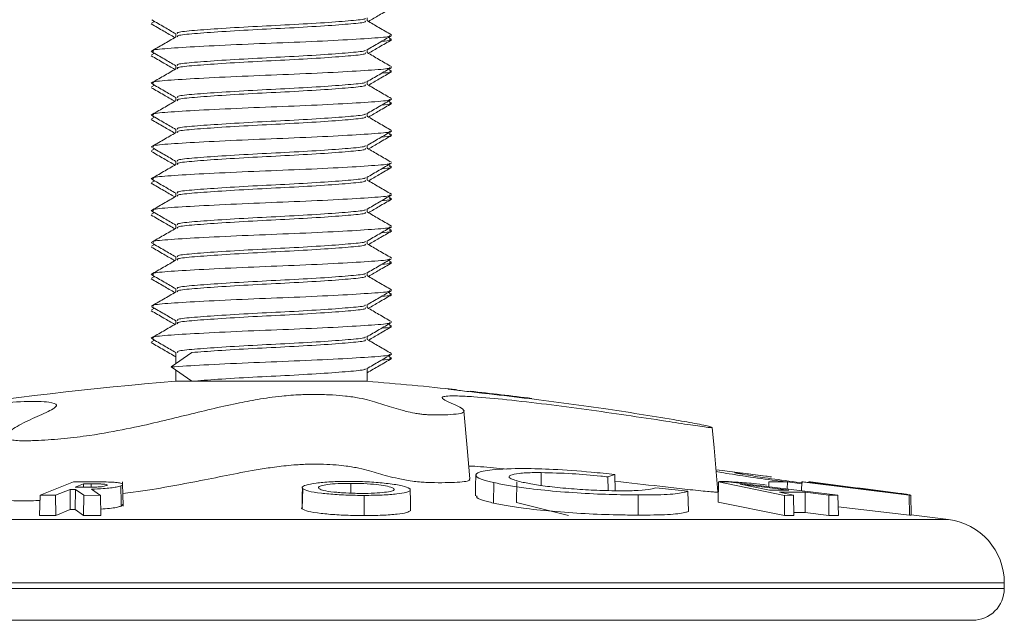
# Model space of a CAD drawing. Header units: millimetres. Extents: x 0 to 420, y 0 to 297.
# Tile 51 of 131: x 174.02 to 177.11, y 170.28 to 172.16. Entities that reach past the tile are written whole.
import ezdxf

# ---------------------------------------------------------------- set-up
doc = ezdxf.new("R2010")
doc.units = ezdxf.units.MM

msp = doc.modelspace()

# ---------------------------------------------------------------- linework, layer by layer
at = {"color": 7, "linetype": 'Continuous', "lineweight": 18}
for p, q in [((174.4387, 172.1552), (174.4297, 172.15)), ((175.106, 172.1568), (175.106, 172.166)), ((174.506, 172.1168), (174.506, 172.1068)), ((175.1823, 172.1), (175.1734, 172.1051)), ((175.106, 172.0568), (175.106, 172.066)), ((174.4387, 172.0552), (174.4297, 172.05)), ((174.506, 172.0168), (174.506, 172.0068)), ((175.1823, 172), (175.1734, 172.0051)), ((175.106, 171.9568), (175.106, 171.966)), ((174.4387, 171.9552), (174.4297, 171.95)), ((174.506, 171.9168), (174.506, 171.9068)), ((175.1823, 171.9), (175.1734, 171.9051)), ((174.4387, 171.8552), (174.4297, 171.85)), ((175.106, 171.8568), (175.106, 171.866)), ((174.506, 171.8168), (174.506, 171.8068)), ((175.1823, 171.8), (175.1734, 171.8051)), ((174.4387, 171.7552), (174.4297, 171.75)), ((175.106, 171.7568), (175.106, 171.766)), ((174.506, 171.7168), (174.506, 171.7068)), ((175.1823, 171.7), (175.1734, 171.7051)), ((174.4387, 171.6552), (174.4297, 171.65)), ((175.106, 171.6568), (175.106, 171.666)), ((174.506, 171.6168), (174.506, 171.6068)), ((175.1823, 171.6), (175.1734, 171.6051)), ((175.106, 171.5568), (175.106, 171.566)), ((174.4387, 171.5552), (174.4297, 171.55)), ((174.506, 171.5168), (174.506, 171.5068)), ((175.1823, 171.5), (175.1734, 171.5051)), ((174.4387, 171.4552), (174.4297, 171.45)), ((175.106, 171.4568), (175.106, 171.466)), ((174.506, 171.4168), (174.506, 171.4068)), ((175.1823, 171.4), (175.1734, 171.4051)), ((174.4387, 171.3552), (174.4297, 171.35)), ((175.106, 171.3568), (175.106, 171.366)), ((174.506, 171.3168), (174.506, 171.3068)), ((175.1823, 171.3), (175.1734, 171.3051)), ((174.4387, 171.2552), (174.4297, 171.25)), ((175.106, 171.2568), (175.106, 171.266)), ((174.506, 171.2168), (174.506, 171.2068)), ((175.1823, 171.2), (175.1734, 171.2051)), ((175.106, 171.1568), (175.106, 171.166)), ((174.4387, 171.1552), (174.4297, 171.15)), ((174.4912, 171.0712), (174.5561, 171.1162)), ((174.506, 171.1168), (174.506, 171.0815)), ((175.1823, 171.1), (175.1734, 171.1051)), ((174.5561, 171.0262), (174.4912, 171.0712)), ((174.506, 171.0609), (174.506, 171.0262)), ((175.106, 171.0262), (175.106, 171.066)), ((174.506, 171.0262), (174.5561, 171.0262)), ((174.5561, 171.0262), (175.106, 171.0262)), ((175.6525, 170.7397), (175.6529, 170.6993)), ((175.8621, 170.7263), (175.884, 170.7334)), ((175.884, 170.7334), (175.885, 170.6829)), ((176.2203, 170.746), (176.2012, 170.7485)), ((176.3492, 170.7296), (176.2203, 170.7461)), ((174.1847, 170.7102), (174.0799, 170.6684)), ((174.2427, 170.7104), (174.1847, 170.7102)), ((174.1896, 170.6934), (174.2164, 170.7042)), ((174.2164, 170.7042), (174.2404, 170.7042)), ((174.2164, 170.7042), (174.2165, 170.6934)), ((174.339, 170.7026), (174.3388, 170.7109)), ((175.0547, 170.7059), (175.0548, 170.6752)), ((175.4287, 170.7171), (175.4263, 170.7196)), ((175.5036, 170.7083), (175.5027, 170.6441)), ((175.5763, 170.7102), (175.5748, 170.6461)), ((175.8621, 170.7263), (175.8626, 170.6834)), ((176.2091, 170.711), (176.2078, 170.647)), ((176.2091, 170.711), (176.4157, 170.6682)), ((176.2392, 170.711), (176.2091, 170.711)), ((176.5835, 170.6683), (176.2392, 170.711)), ((176.3687, 170.6843), (176.277, 170.703)), ((176.277, 170.703), (176.4293, 170.6843)), ((176.3675, 170.7103), (176.3671, 170.6951)), ((176.3675, 170.7103), (176.4251, 170.7104)), ((176.4251, 170.7104), (176.4248, 170.688)), ((176.4251, 170.7104), (176.4703, 170.7042)), ((176.4728, 170.7075), (176.4524, 170.71)), ((176.4704, 170.7102), (176.4699, 170.6824)), ((176.4752, 170.7107), (176.4704, 170.7102)), ((176.4704, 170.7102), (176.8078, 170.669)), ((176.7393, 170.6782), (176.4752, 170.7107)), ((176.4927, 170.7109), (176.4926, 170.7086)), ((176.4927, 170.7109), (176.7393, 170.6782)), ((176.4974, 170.7105), (176.4927, 170.7109)), ((176.8129, 170.6691), (176.4974, 170.7105)), ((174.0799, 170.6684), (174.0785, 170.6051)), ((174.0799, 170.6684), (174.1283, 170.6686)), ((174.1283, 170.6686), (174.1741, 170.6871)), ((174.1283, 170.6686), (174.129, 170.6053)), ((174.1741, 170.6871), (174.1908, 170.6871)), ((174.1741, 170.6871), (174.1748, 170.6234)), ((174.2159, 170.6934), (174.1896, 170.6934)), ((174.1908, 170.6871), (174.1898, 170.6234)), ((174.1908, 170.6871), (174.2171, 170.6685)), ((174.2171, 170.6685), (174.2161, 170.6052)), ((174.2171, 170.6685), (174.2696, 170.6682)), ((174.2696, 170.6682), (174.2416, 170.6876)), ((174.2696, 170.6682), (174.271, 170.6049)), ((174.904, 170.6892), (174.9029, 170.6256)), ((174.9032, 170.6947), (174.9032, 170.694)), ((175.9567, 170.6695), (175.9573, 170.6062)), ((176.1132, 170.6811), (176.0122, 170.6918)), ((176.1132, 170.6811), (176.1145, 170.6176)), ((176.2085, 170.6825), (176.2069, 170.6827)), ((176.4293, 170.6843), (176.3687, 170.6843)), ((176.4002, 170.6779), (176.481, 170.6779)), ((176.4444, 170.6687), (176.4002, 170.6779)), ((176.4157, 170.6682), (176.4444, 170.6687)), ((176.4157, 170.6682), (176.4158, 170.605)), ((176.4444, 170.6687), (176.4458, 170.6054)), ((176.481, 170.6779), (176.5548, 170.6687)), ((176.481, 170.6779), (176.4815, 170.6144)), ((176.5548, 170.6687), (176.5835, 170.6683)), ((176.5548, 170.6687), (176.5553, 170.6054)), ((176.5835, 170.6683), (176.5853, 170.605)), ((176.6627, 170.6894), (176.6437, 170.6918)), ((176.7568, 170.6773), (176.6627, 170.6894)), ((176.8078, 170.669), (176.8129, 170.6691)), ((176.8078, 170.669), (176.8088, 170.6058)), ((176.8088, 170.6696), (176.8088, 170.6704)), ((176.8129, 170.6691), (176.814, 170.6058)), ((174.3342, 170.6345), (174.3397, 170.6392)), ((175.5748, 170.6461), (175.7381, 170.6051)), ((176.2078, 170.647), (176.4158, 170.605)), ((174.0785, 170.6051), (174.129, 170.6053)), ((174.129, 170.6053), (174.1748, 170.6234)), ((174.1748, 170.6234), (174.1898, 170.6234)), ((174.1898, 170.6234), (174.2161, 170.6052)), ((174.2161, 170.6052), (174.271, 170.6049)), ((176.4158, 170.605), (176.4458, 170.6054)), ((176.4456, 170.6144), (176.4815, 170.6144)), ((176.4815, 170.6144), (176.5553, 170.6054)), ((176.5553, 170.6054), (176.5853, 170.605)), ((176.5845, 170.6324), (176.8088, 170.6058)), ((176.8088, 170.6058), (176.814, 170.6058)), ((176.9308, 170.5922), (176.814, 170.6068)), ((177.106, 170.3762), (177.106, 170.3938)), ((172.606, 170.2762), (177.006, 170.2762))]:
    msp.add_line(p, q, dxfattribs=at)
at = {"color": 8, "linetype": 'Continuous', "lineweight": 18}
for p, q in [((174.2404, 170.7042), (174.2404, 170.6937)), ((172.6812, 170.5922), (176.9308, 170.5922)), ((172.506, 170.3938), (177.106, 170.3938)), ((172.506, 170.3762), (177.106, 170.3762))]:
    msp.add_line(p, q, dxfattribs=at)
at = {"color": 7, "linetype": 'Continuous', "lineweight": 18, "flags": 128}
for points in [[(175.4289, 170.7199), (175.4203, 170.8177), (175.4101, 170.9339)], [(176.2073, 170.6789), (176.1951, 170.8177), (176.1896, 170.8811)], [(175.4471, 170.7316), (175.4465, 170.6984), (175.446, 170.6669)], [(174.3332, 170.6984), (174.3341, 170.6457), (174.3342, 170.6345)], [(174.3402, 170.634), (174.3395, 170.6725), (174.339, 170.7025)], [(174.9031, 170.6918), (174.9027, 170.6688), (174.902, 170.6302)], [(175.0973, 170.6681), (175.0974, 170.625), (175.0975, 170.6049)], [(175.2425, 170.6201), (175.242, 170.6469), (175.2413, 170.6895)]]:
    msp.add_lwpolyline(points, dxfattribs=at)
at = {"color": 7, "linetype": 'Continuous', "lineweight": 18}
for centre, radius, start, end in [((175.493, 159.0669), 12, 94.71772, 102.28251), ((174.119, 159.0669), 12, 83.92483, 85.28228), ((174.119, 159.0669), 12, 82.79668, 83.73016), ((176.906, 170.3938), 0.2, 0, 82.875), ((177.006, 170.3762), 0.1, 270, 0)]:
    msp.add_arc(centre, radius, start, end, dxfattribs=at)
for points, knots in [([(175.1102, 172.1551), (175.1214, 172.1617), (175.1457, 172.1757), (175.17, 172.1898), (175.183, 172.1973)], [0, 0, 0, 0, 0.462111, 1, 1, 1, 1]), ([(174.4306, 172.1599), (174.4435, 172.1524), (174.4687, 172.1378), (174.4938, 172.1232), (174.506, 172.1161)], [0, 0, 0, 0, 0.516059, 1, 1, 1, 1]), ([(174.512, 172.1064), (174.5106, 172.1077), (174.5066, 172.1111), (174.5511, 172.1162), (174.6339, 172.1222), (174.7451, 172.129), (174.8651, 172.1347), (174.9768, 172.1412), (175.0599, 172.1477), (175.1044, 172.1524), (175.1011, 172.1557), (175.1, 172.1568)], [0, 0, 0, 0, 0.069653, 0.1928, 0.315947, 0.442329, 0.563707, 0.688991, 0.814279, 0.935658, 1, 1, 1, 1]), ([(174.512, 172.1168), (174.5108, 172.1179), (174.5072, 172.1212), (174.5512, 172.1262), (174.6339, 172.1322), (174.7451, 172.139), (174.865, 172.1447), (174.977, 172.1512), (175.0592, 172.1577), (175.1023, 172.162), (175.1004, 172.1648), (175.0999, 172.1655)], [0, 0, 0, 0, 0.06418, 0.191575, 0.318971, 0.449713, 0.575278, 0.704884, 0.834493, 0.96006, 1, 1, 1, 1]), ([(175.1825, 172.1133), (175.1695, 172.1208), (175.144, 172.1356), (175.1185, 172.1504), (175.106, 172.1576)], [0, 0, 0, 0, 0.510738, 1, 1, 1, 1]), ([(174.4289, 172.1473), (174.442, 172.1398), (174.4666, 172.1255), (174.4912, 172.1112), (174.5028, 172.1045)], [0, 0, 0, 0, 0.530159, 1, 1, 1, 1]), ([(174.5061, 172.1064), (174.4931, 172.0989), (174.4671, 172.0838), (174.4412, 172.0688), (174.4283, 172.0613)], [0, 0, 0, 0, 0.4999328, 1, 1, 1, 1]), ([(174.4356, 172.0613), (174.4337, 172.0626), (174.4286, 172.066), (174.4848, 172.0712), (174.5892, 172.0772), (174.7293, 172.084), (174.8804, 172.0897), (175.0213, 172.0962), (175.1252, 172.1027), (175.1799, 172.1071), (175.1771, 172.11), (175.1763, 172.1108)], [0, 0, 0, 0, 0.073354, 0.198651, 0.32395, 0.452532, 0.576033, 0.703501, 0.83097, 0.954473, 1, 1, 1, 1]), ([(175.105, 172.0655), (175.118, 172.073), (175.1441, 172.0881), (175.1702, 172.1033), (175.1832, 172.1108)], [0, 0, 0, 0, 0.4998197, 1, 1, 1, 1]), ([(175.1102, 172.0551), (175.1214, 172.0617), (175.1457, 172.0757), (175.17, 172.0898), (175.183, 172.0973)], [0, 0, 0, 0, 0.462111, 1, 1, 1, 1]), ([(175.1515, 172.0924), (175.164, 172.0937), (175.1889, 172.0962), (175.1797, 172.0987), (175.175, 172.1)], [0, 0, 0, 0, 0.501558, 1, 1, 1, 1]), ([(174.4306, 172.0599), (174.4435, 172.0524), (174.4687, 172.0378), (174.4938, 172.0232), (174.506, 172.0161)], [0, 0, 0, 0, 0.516062, 1, 1, 1, 1]), ([(174.512, 172.0064), (174.5106, 172.0077), (174.5066, 172.0111), (174.5511, 172.0162), (174.6339, 172.0222), (174.7451, 172.029), (174.8651, 172.0347), (174.9768, 172.0412), (175.0599, 172.0477), (175.1044, 172.0524), (175.1011, 172.0557), (175.1, 172.0568)], [0, 0, 0, 0, 0.069653, 0.1928, 0.315947, 0.442329, 0.563707, 0.688991, 0.814279, 0.935658, 1, 1, 1, 1]), ([(174.512, 172.0168), (174.5108, 172.0179), (174.5072, 172.0212), (174.5512, 172.0262), (174.6339, 172.0322), (174.7451, 172.039), (174.865, 172.0447), (174.977, 172.0512), (175.0592, 172.0577), (175.1023, 172.062), (175.1004, 172.0648), (175.0999, 172.0655)], [0, 0, 0, 0, 0.06418, 0.191575, 0.318971, 0.449713, 0.575278, 0.704884, 0.834493, 0.96006, 1, 1, 1, 1]), ([(175.1825, 172.0133), (175.1695, 172.0208), (175.144, 172.0356), (175.1185, 172.0504), (175.106, 172.0576)], [0, 0, 0, 0, 0.510742, 1, 1, 1, 1]), ([(174.4289, 172.0473), (174.442, 172.0398), (174.4666, 172.0255), (174.4912, 172.0112), (174.5028, 172.0045)], [0, 0, 0, 0, 0.530159, 1, 1, 1, 1]), ([(174.5061, 172.0064), (174.4931, 171.9989), (174.4671, 171.9838), (174.4412, 171.9688), (174.4283, 171.9613)], [0, 0, 0, 0, 0.4999328, 1, 1, 1, 1]), ([(174.4356, 171.9613), (174.4337, 171.9626), (174.4286, 171.966), (174.4848, 171.9712), (174.5892, 171.9772), (174.7293, 171.984), (174.8804, 171.9897), (175.0213, 171.9962), (175.1252, 172.0027), (175.1799, 172.0071), (175.1771, 172.01), (175.1763, 172.0108)], [0, 0, 0, 0, 0.073354, 0.198651, 0.32395, 0.452532, 0.576033, 0.703501, 0.83097, 0.954473, 1, 1, 1, 1]), ([(175.105, 171.9655), (175.118, 171.973), (175.1441, 171.9881), (175.1702, 172.0033), (175.1832, 172.0108)], [0, 0, 0, 0, 0.4998197, 1, 1, 1, 1]), ([(175.1102, 171.9551), (175.1214, 171.9616), (175.1457, 171.9757), (175.17, 171.9898), (175.183, 171.9973)], [0, 0, 0, 0, 0.462111, 1, 1, 1, 1]), ([(175.1515, 171.9924), (175.164, 171.9937), (175.1889, 171.9962), (175.1797, 171.9987), (175.175, 172)], [0, 0, 0, 0, 0.501558, 1, 1, 1, 1]), ([(174.512, 171.9168), (174.5108, 171.9179), (174.5072, 171.9212), (174.5512, 171.9262), (174.6339, 171.9322), (174.7451, 171.939), (174.865, 171.9447), (174.977, 171.9512), (175.0592, 171.9577), (175.1023, 171.962), (175.1004, 171.9648), (175.0999, 171.9655)], [0, 0, 0, 0, 0.06418, 0.191575, 0.318971, 0.449713, 0.575278, 0.704884, 0.834493, 0.96006, 1, 1, 1, 1]), ([(174.4289, 171.9473), (174.442, 171.9398), (174.4666, 171.9255), (174.4912, 171.9112), (174.5028, 171.9045)], [0, 0, 0, 0, 0.530159, 1, 1, 1, 1]), ([(174.4306, 171.9599), (174.4435, 171.9524), (174.4687, 171.9378), (174.4938, 171.9232), (174.506, 171.9161)], [0, 0, 0, 0, 0.5160573, 1, 1, 1, 1]), ([(174.512, 171.9064), (174.5106, 171.9077), (174.5066, 171.9111), (174.5511, 171.9162), (174.6339, 171.9222), (174.7451, 171.929), (174.8651, 171.9347), (174.9768, 171.9412), (175.0599, 171.9477), (175.1044, 171.9524), (175.1011, 171.9557), (175.1, 171.9568)], [0, 0, 0, 0, 0.069653, 0.1928, 0.315947, 0.442329, 0.563707, 0.688991, 0.814279, 0.935658, 1, 1, 1, 1]), ([(175.1825, 171.9133), (175.1695, 171.9208), (175.144, 171.9356), (175.1185, 171.9504), (175.106, 171.9576)], [0, 0, 0, 0, 0.51074, 1, 1, 1, 1]), ([(174.5061, 171.9064), (174.4931, 171.8989), (174.4671, 171.8838), (174.4412, 171.8688), (174.4283, 171.8613)], [0, 0, 0, 0, 0.499935, 1, 1, 1, 1]), ([(174.4356, 171.8613), (174.4337, 171.8626), (174.4286, 171.866), (174.4848, 171.8712), (174.5892, 171.8772), (174.7293, 171.884), (174.8804, 171.8897), (175.0213, 171.8962), (175.1252, 171.9027), (175.1799, 171.9071), (175.1771, 171.91), (175.1763, 171.9108)], [0, 0, 0, 0, 0.073354, 0.198651, 0.32395, 0.452532, 0.576033, 0.703501, 0.83097, 0.954473, 1, 1, 1, 1]), ([(175.105, 171.8655), (175.118, 171.873), (175.1441, 171.8881), (175.1702, 171.9033), (175.1832, 171.9108)], [0, 0, 0, 0, 0.4998197, 1, 1, 1, 1]), ([(175.1102, 171.8551), (175.1214, 171.8617), (175.1457, 171.8757), (175.17, 171.8898), (175.183, 171.8973)], [0, 0, 0, 0, 0.462107, 1, 1, 1, 1]), ([(175.1515, 171.8924), (175.164, 171.8937), (175.1889, 171.8962), (175.1797, 171.8987), (175.175, 171.9)], [0, 0, 0, 0, 0.501558, 1, 1, 1, 1]), ([(174.4289, 171.8473), (174.442, 171.8398), (174.4666, 171.8255), (174.4912, 171.8112), (174.5028, 171.8045)], [0, 0, 0, 0, 0.530159, 1, 1, 1, 1]), ([(174.4306, 171.8599), (174.4435, 171.8524), (174.4687, 171.8378), (174.4938, 171.8232), (174.506, 171.8161)], [0, 0, 0, 0, 0.5160573, 1, 1, 1, 1]), ([(174.512, 171.8064), (174.5106, 171.8077), (174.5066, 171.8111), (174.5511, 171.8162), (174.6339, 171.8222), (174.7451, 171.829), (174.8651, 171.8347), (174.9768, 171.8412), (175.0599, 171.8477), (175.1044, 171.8524), (175.1011, 171.8557), (175.1, 171.8568)], [0, 0, 0, 0, 0.069653, 0.1928, 0.315947, 0.442329, 0.563707, 0.688991, 0.814279, 0.935658, 1, 1, 1, 1]), ([(174.512, 171.8168), (174.5108, 171.8179), (174.5072, 171.8212), (174.5512, 171.8262), (174.6339, 171.8322), (174.7451, 171.839), (174.865, 171.8447), (174.977, 171.8512), (175.0592, 171.8577), (175.1023, 171.862), (175.1004, 171.8648), (175.0999, 171.8655)], [0, 0, 0, 0, 0.06418, 0.191575, 0.318971, 0.449713, 0.575278, 0.704884, 0.834493, 0.96006, 1, 1, 1, 1]), ([(175.1825, 171.8133), (175.1695, 171.8208), (175.144, 171.8356), (175.1185, 171.8504), (175.106, 171.8576)], [0, 0, 0, 0, 0.51074, 1, 1, 1, 1]), ([(174.4356, 171.7613), (174.4337, 171.7626), (174.4286, 171.766), (174.4848, 171.7712), (174.5892, 171.7772), (174.7293, 171.784), (174.8804, 171.7897), (175.0213, 171.7962), (175.1252, 171.8027), (175.1799, 171.8071), (175.1771, 171.81), (175.1763, 171.8108)], [0, 0, 0, 0, 0.073354, 0.198651, 0.32395, 0.452532, 0.576033, 0.703501, 0.83097, 0.954473, 1, 1, 1, 1]), ([(175.105, 171.7655), (175.118, 171.773), (175.1441, 171.7881), (175.1702, 171.8033), (175.1832, 171.8108)], [0, 0, 0, 0, 0.499816, 1, 1, 1, 1]), ([(174.5061, 171.8064), (174.4931, 171.7989), (174.4671, 171.7838), (174.4412, 171.7688), (174.4283, 171.7613)], [0, 0, 0, 0, 0.499931, 1, 1, 1, 1]), ([(175.1102, 171.7551), (175.1214, 171.7617), (175.1457, 171.7757), (175.17, 171.7898), (175.183, 171.7973)], [0, 0, 0, 0, 0.462111, 1, 1, 1, 1]), ([(175.1515, 171.7924), (175.164, 171.7937), (175.1889, 171.7962), (175.1797, 171.7987), (175.175, 171.8)], [0, 0, 0, 0, 0.501558, 1, 1, 1, 1]), ([(174.4289, 171.7473), (174.442, 171.7398), (174.4666, 171.7255), (174.4912, 171.7112), (174.5028, 171.7045)], [0, 0, 0, 0, 0.530159, 1, 1, 1, 1]), ([(174.4306, 171.7599), (174.4435, 171.7524), (174.4687, 171.7378), (174.4938, 171.7232), (174.506, 171.7161)], [0, 0, 0, 0, 0.516062, 1, 1, 1, 1]), ([(174.512, 171.7064), (174.5106, 171.7077), (174.5066, 171.7111), (174.5511, 171.7162), (174.6339, 171.7222), (174.7451, 171.729), (174.8651, 171.7347), (174.9768, 171.7412), (175.0599, 171.7477), (175.1044, 171.7524), (175.1011, 171.7557), (175.1, 171.7568)], [0, 0, 0, 0, 0.069653, 0.1928, 0.315947, 0.442329, 0.563707, 0.688991, 0.814279, 0.935658, 1, 1, 1, 1]), ([(174.512, 171.7168), (174.5108, 171.7179), (174.5072, 171.7212), (174.5512, 171.7262), (174.6339, 171.7322), (174.7451, 171.739), (174.865, 171.7447), (174.977, 171.7512), (175.0592, 171.7577), (175.1023, 171.762), (175.1004, 171.7648), (175.0999, 171.7655)], [0, 0, 0, 0, 0.06418, 0.191575, 0.318971, 0.449713, 0.575278, 0.704884, 0.834493, 0.96006, 1, 1, 1, 1]), ([(175.1825, 171.7133), (175.1695, 171.7208), (175.144, 171.7356), (175.1185, 171.7504), (175.106, 171.7576)], [0, 0, 0, 0, 0.510738, 1, 1, 1, 1]), ([(174.5061, 171.7064), (174.4931, 171.6989), (174.4671, 171.6838), (174.4412, 171.6688), (174.4283, 171.6613)], [0, 0, 0, 0, 0.4999328, 1, 1, 1, 1]), ([(174.4356, 171.6613), (174.4337, 171.6626), (174.4286, 171.666), (174.4848, 171.6712), (174.5892, 171.6772), (174.7293, 171.684), (174.8804, 171.6897), (175.0213, 171.6962), (175.1252, 171.7027), (175.1799, 171.7071), (175.1771, 171.71), (175.1763, 171.7108)], [0, 0, 0, 0, 0.073354, 0.198651, 0.32395, 0.452532, 0.576033, 0.703501, 0.83097, 0.954473, 1, 1, 1, 1]), ([(175.105, 171.6655), (175.118, 171.673), (175.1441, 171.6881), (175.1702, 171.7033), (175.1832, 171.7108)], [0, 0, 0, 0, 0.4998197, 1, 1, 1, 1]), ([(175.1102, 171.6551), (175.1214, 171.6617), (175.1457, 171.6757), (175.17, 171.6898), (175.183, 171.6973)], [0, 0, 0, 0, 0.462111, 1, 1, 1, 1]), ([(175.1515, 171.6924), (175.164, 171.6937), (175.1889, 171.6962), (175.1797, 171.6987), (175.175, 171.7)], [0, 0, 0, 0, 0.501558, 1, 1, 1, 1]), ([(174.4306, 171.6599), (174.4435, 171.6524), (174.4687, 171.6378), (174.4938, 171.6232), (174.506, 171.6161)], [0, 0, 0, 0, 0.516062, 1, 1, 1, 1]), ([(174.512, 171.6064), (174.5106, 171.6077), (174.5066, 171.6111), (174.5511, 171.6162), (174.6339, 171.6222), (174.7451, 171.629), (174.8651, 171.6347), (174.9768, 171.6412), (175.0599, 171.6477), (175.1044, 171.6524), (175.1011, 171.6557), (175.1, 171.6568)], [0, 0, 0, 0, 0.069653, 0.1928, 0.315947, 0.442329, 0.563707, 0.688991, 0.814279, 0.935658, 1, 1, 1, 1]), ([(174.512, 171.6168), (174.5108, 171.6179), (174.5072, 171.6212), (174.5512, 171.6262), (174.6339, 171.6322), (174.7451, 171.639), (174.865, 171.6447), (174.977, 171.6512), (175.0592, 171.6577), (175.1023, 171.662), (175.1004, 171.6648), (175.0999, 171.6655)], [0, 0, 0, 0, 0.06418, 0.191575, 0.318971, 0.449713, 0.575278, 0.704884, 0.834493, 0.96006, 1, 1, 1, 1]), ([(175.1825, 171.6133), (175.1695, 171.6208), (175.144, 171.6356), (175.1185, 171.6504), (175.106, 171.6576)], [0, 0, 0, 0, 0.510742, 1, 1, 1, 1]), ([(174.4289, 171.6473), (174.442, 171.6398), (174.4666, 171.6255), (174.4912, 171.6112), (174.5028, 171.6045)], [0, 0, 0, 0, 0.530159, 1, 1, 1, 1]), ([(174.5061, 171.6064), (174.4931, 171.5989), (174.4671, 171.5838), (174.4412, 171.5688), (174.4283, 171.5613)], [0, 0, 0, 0, 0.4999328, 1, 1, 1, 1]), ([(174.4356, 171.5613), (174.4337, 171.5626), (174.4286, 171.566), (174.4848, 171.5712), (174.5892, 171.5772), (174.7293, 171.584), (174.8804, 171.5897), (175.0213, 171.5962), (175.1252, 171.6027), (175.1799, 171.6071), (175.1771, 171.61), (175.1763, 171.6108)], [0, 0, 0, 0, 0.073354, 0.198651, 0.32395, 0.452532, 0.576033, 0.703501, 0.83097, 0.954473, 1, 1, 1, 1]), ([(175.105, 171.5655), (175.118, 171.573), (175.1441, 171.5881), (175.1702, 171.6033), (175.1832, 171.6108)], [0, 0, 0, 0, 0.4998197, 1, 1, 1, 1]), ([(175.1102, 171.5551), (175.1214, 171.5616), (175.1457, 171.5757), (175.17, 171.5898), (175.183, 171.5973)], [0, 0, 0, 0, 0.462111, 1, 1, 1, 1]), ([(175.1515, 171.5924), (175.164, 171.5937), (175.1889, 171.5962), (175.1797, 171.5987), (175.175, 171.6)], [0, 0, 0, 0, 0.501558, 1, 1, 1, 1]), ([(174.512, 171.5168), (174.5108, 171.5179), (174.5072, 171.5212), (174.5512, 171.5262), (174.6339, 171.5322), (174.7451, 171.539), (174.865, 171.5447), (174.977, 171.5512), (175.0592, 171.5577), (175.1023, 171.562), (175.1004, 171.5648), (175.0999, 171.5655)], [0, 0, 0, 0, 0.06418, 0.191575, 0.318971, 0.449713, 0.575278, 0.704884, 0.834493, 0.96006, 1, 1, 1, 1]), ([(174.4289, 171.5473), (174.442, 171.5398), (174.4666, 171.5255), (174.4912, 171.5112), (174.5028, 171.5045)], [0, 0, 0, 0, 0.530163, 1, 1, 1, 1]), ([(174.4306, 171.5599), (174.4435, 171.5524), (174.4687, 171.5378), (174.4938, 171.5232), (174.506, 171.5161)], [0, 0, 0, 0, 0.5160573, 1, 1, 1, 1]), ([(174.512, 171.5064), (174.5106, 171.5077), (174.5066, 171.5111), (174.5511, 171.5162), (174.6339, 171.5222), (174.7451, 171.529), (174.8651, 171.5347), (174.9768, 171.5412), (175.0599, 171.5477), (175.1044, 171.5524), (175.1011, 171.5557), (175.1, 171.5568)], [0, 0, 0, 0, 0.069653, 0.1928, 0.315947, 0.442329, 0.563707, 0.688991, 0.814279, 0.935658, 1, 1, 1, 1]), ([(175.1825, 171.5133), (175.1695, 171.5208), (175.144, 171.5356), (175.1185, 171.5504), (175.106, 171.5576)], [0, 0, 0, 0, 0.51074, 1, 1, 1, 1]), ([(174.5061, 171.5064), (174.4931, 171.4989), (174.4671, 171.4838), (174.4412, 171.4688), (174.4283, 171.4613)], [0, 0, 0, 0, 0.499935, 1, 1, 1, 1]), ([(174.4356, 171.4613), (174.4337, 171.4626), (174.4286, 171.466), (174.4848, 171.4712), (174.5892, 171.4772), (174.7293, 171.484), (174.8804, 171.4897), (175.0213, 171.4962), (175.1252, 171.5027), (175.1799, 171.5071), (175.1771, 171.51), (175.1763, 171.5108)], [0, 0, 0, 0, 0.073354, 0.198651, 0.32395, 0.452532, 0.576033, 0.703501, 0.83097, 0.954473, 1, 1, 1, 1]), ([(175.105, 171.4655), (175.118, 171.473), (175.1441, 171.4881), (175.1702, 171.5033), (175.1832, 171.5108)], [0, 0, 0, 0, 0.4998197, 1, 1, 1, 1]), ([(175.1515, 171.4924), (175.164, 171.4937), (175.1889, 171.4962), (175.1797, 171.4987), (175.175, 171.5)], [0, 0, 0, 0, 0.501558, 1, 1, 1, 1]), ([(175.1102, 171.4551), (175.1214, 171.4617), (175.1457, 171.4757), (175.17, 171.4898), (175.183, 171.4973)], [0, 0, 0, 0, 0.462111, 1, 1, 1, 1]), ([(174.4289, 171.4473), (174.442, 171.4398), (174.4666, 171.4255), (174.4912, 171.4112), (174.5028, 171.4045)], [0, 0, 0, 0, 0.530159, 1, 1, 1, 1]), ([(174.4306, 171.4599), (174.4435, 171.4524), (174.4687, 171.4378), (174.4938, 171.4232), (174.506, 171.4161)], [0, 0, 0, 0, 0.516059, 1, 1, 1, 1]), ([(174.512, 171.4064), (174.5106, 171.4077), (174.5066, 171.4111), (174.5511, 171.4162), (174.6339, 171.4222), (174.7451, 171.429), (174.8651, 171.4347), (174.9768, 171.4412), (175.0599, 171.4477), (175.1044, 171.4524), (175.1011, 171.4557), (175.1, 171.4568)], [0, 0, 0, 0, 0.069653, 0.1928, 0.315947, 0.442329, 0.563707, 0.688991, 0.814279, 0.935658, 1, 1, 1, 1]), ([(174.512, 171.4168), (174.5108, 171.4179), (174.5072, 171.4212), (174.5512, 171.4262), (174.6339, 171.4322), (174.7451, 171.439), (174.865, 171.4447), (174.977, 171.4512), (175.0592, 171.4577), (175.1023, 171.462), (175.1004, 171.4648), (175.0999, 171.4655)], [0, 0, 0, 0, 0.06418, 0.191575, 0.318971, 0.449713, 0.575278, 0.704884, 0.834493, 0.96006, 1, 1, 1, 1]), ([(175.1825, 171.4133), (175.1695, 171.4208), (175.144, 171.4356), (175.1185, 171.4504), (175.106, 171.4576)], [0, 0, 0, 0, 0.510738, 1, 1, 1, 1]), ([(174.4356, 171.3613), (174.4337, 171.3626), (174.4286, 171.366), (174.4848, 171.3712), (174.5892, 171.3772), (174.7293, 171.384), (174.8804, 171.3897), (175.0213, 171.3962), (175.1252, 171.4027), (175.1799, 171.4071), (175.1771, 171.41), (175.1763, 171.4108)], [0, 0, 0, 0, 0.073354, 0.198651, 0.32395, 0.452532, 0.576033, 0.703501, 0.83097, 0.954473, 1, 1, 1, 1]), ([(175.105, 171.3655), (175.118, 171.373), (175.1441, 171.3881), (175.1702, 171.4033), (175.1832, 171.4108)], [0, 0, 0, 0, 0.499816, 1, 1, 1, 1]), ([(174.5061, 171.4064), (174.4931, 171.3989), (174.4671, 171.3838), (174.4412, 171.3688), (174.4283, 171.3613)], [0, 0, 0, 0, 0.499931, 1, 1, 1, 1]), ([(175.1102, 171.3551), (175.1214, 171.3617), (175.1457, 171.3757), (175.17, 171.3898), (175.183, 171.3973)], [0, 0, 0, 0, 0.462111, 1, 1, 1, 1]), ([(175.1515, 171.3924), (175.164, 171.3937), (175.1889, 171.3962), (175.1797, 171.3987), (175.175, 171.4)], [0, 0, 0, 0, 0.501558, 1, 1, 1, 1]), ([(174.4289, 171.3473), (174.442, 171.3398), (174.4666, 171.3255), (174.4912, 171.3112), (174.5028, 171.3045)], [0, 0, 0, 0, 0.530159, 1, 1, 1, 1]), ([(174.4306, 171.3599), (174.4435, 171.3524), (174.4687, 171.3378), (174.4938, 171.3232), (174.506, 171.3161)], [0, 0, 0, 0, 0.516062, 1, 1, 1, 1]), ([(174.512, 171.3064), (174.5106, 171.3077), (174.5066, 171.3111), (174.5511, 171.3162), (174.6339, 171.3222), (174.7451, 171.329), (174.8651, 171.3347), (174.9768, 171.3412), (175.0599, 171.3477), (175.1044, 171.3524), (175.1011, 171.3557), (175.1, 171.3568)], [0, 0, 0, 0, 0.069653, 0.1928, 0.315947, 0.442329, 0.563707, 0.688991, 0.814279, 0.935658, 1, 1, 1, 1]), ([(174.512, 171.3168), (174.5108, 171.3179), (174.5072, 171.3212), (174.5512, 171.3262), (174.6339, 171.3322), (174.7451, 171.339), (174.865, 171.3447), (174.977, 171.3512), (175.0592, 171.3577), (175.1023, 171.362), (175.1004, 171.3648), (175.0999, 171.3655)], [0, 0, 0, 0, 0.06418, 0.191575, 0.318971, 0.449713, 0.575278, 0.704884, 0.834493, 0.96006, 1, 1, 1, 1]), ([(175.1825, 171.3133), (175.1695, 171.3208), (175.144, 171.3356), (175.1185, 171.3504), (175.106, 171.3576)], [0, 0, 0, 0, 0.510738, 1, 1, 1, 1]), ([(174.5061, 171.3064), (174.4931, 171.2989), (174.4671, 171.2838), (174.4412, 171.2688), (174.4283, 171.2613)], [0, 0, 0, 0, 0.4999328, 1, 1, 1, 1]), ([(174.4356, 171.2613), (174.4337, 171.2626), (174.4286, 171.266), (174.4848, 171.2712), (174.5892, 171.2772), (174.7293, 171.284), (174.8804, 171.2897), (175.0213, 171.2962), (175.1252, 171.3027), (175.1799, 171.3071), (175.1771, 171.31), (175.1763, 171.3108)], [0, 0, 0, 0, 0.073354, 0.198651, 0.32395, 0.452532, 0.576033, 0.703501, 0.83097, 0.954473, 1, 1, 1, 1]), ([(175.105, 171.2655), (175.118, 171.273), (175.1441, 171.2881), (175.1702, 171.3033), (175.1832, 171.3108)], [0, 0, 0, 0, 0.4998197, 1, 1, 1, 1]), ([(175.1102, 171.2551), (175.1214, 171.2616), (175.1457, 171.2757), (175.17, 171.2898), (175.183, 171.2973)], [0, 0, 0, 0, 0.462111, 1, 1, 1, 1]), ([(175.1515, 171.2924), (175.164, 171.2937), (175.1889, 171.2962), (175.1797, 171.2987), (175.175, 171.3)], [0, 0, 0, 0, 0.501558, 1, 1, 1, 1]), ([(174.4306, 171.2599), (174.4435, 171.2524), (174.4687, 171.2378), (174.4938, 171.2232), (174.506, 171.2161)], [0, 0, 0, 0, 0.516062, 1, 1, 1, 1]), ([(174.512, 171.2064), (174.5106, 171.2077), (174.5066, 171.2111), (174.5511, 171.2162), (174.6339, 171.2222), (174.7451, 171.229), (174.8651, 171.2347), (174.9768, 171.2412), (175.0599, 171.2477), (175.1044, 171.2524), (175.1011, 171.2557), (175.1, 171.2568)], [0, 0, 0, 0, 0.069653, 0.1928, 0.315947, 0.442329, 0.563707, 0.688991, 0.814279, 0.935658, 1, 1, 1, 1]), ([(174.512, 171.2168), (174.5108, 171.2179), (174.5072, 171.2212), (174.5512, 171.2262), (174.6339, 171.2322), (174.7451, 171.239), (174.865, 171.2447), (174.977, 171.2512), (175.0592, 171.2577), (175.1023, 171.262), (175.1004, 171.2648), (175.0999, 171.2655)], [0, 0, 0, 0, 0.06418, 0.191575, 0.318971, 0.449713, 0.575278, 0.704884, 0.834493, 0.96006, 1, 1, 1, 1]), ([(175.1825, 171.2133), (175.1695, 171.2208), (175.144, 171.2356), (175.1185, 171.2504), (175.106, 171.2576)], [0, 0, 0, 0, 0.510742, 1, 1, 1, 1]), ([(174.4289, 171.2473), (174.442, 171.2398), (174.4666, 171.2255), (174.4912, 171.2112), (174.5028, 171.2045)], [0, 0, 0, 0, 0.530159, 1, 1, 1, 1]), ([(174.5061, 171.2064), (174.4931, 171.1989), (174.4671, 171.1838), (174.4412, 171.1688), (174.4283, 171.1613)], [0, 0, 0, 0, 0.499935, 1, 1, 1, 1]), ([(174.4356, 171.1613), (174.4337, 171.1626), (174.4286, 171.166), (174.4848, 171.1712), (174.5892, 171.1772), (174.7293, 171.184), (174.8804, 171.1897), (175.0213, 171.1962), (175.1252, 171.2027), (175.1799, 171.2071), (175.1771, 171.21), (175.1763, 171.2108)], [0, 0, 0, 0, 0.073354, 0.198651, 0.32395, 0.452532, 0.576033, 0.703501, 0.83097, 0.954473, 1, 1, 1, 1]), ([(175.105, 171.1655), (175.118, 171.173), (175.1441, 171.1881), (175.1702, 171.2033), (175.1832, 171.2108)], [0, 0, 0, 0, 0.4998197, 1, 1, 1, 1]), ([(175.1102, 171.1551), (175.1214, 171.1616), (175.1457, 171.1757), (175.17, 171.1898), (175.183, 171.1973)], [0, 0, 0, 0, 0.4621092, 1, 1, 1, 1]), ([(175.1515, 171.1924), (175.164, 171.1937), (175.1889, 171.1962), (175.1797, 171.1987), (175.175, 171.2)], [0, 0, 0, 0, 0.501558, 1, 1, 1, 1]), ([(174.4306, 171.1599), (174.4435, 171.1524), (174.4687, 171.1378), (174.4938, 171.1232), (174.506, 171.1161)], [0, 0, 0, 0, 0.5160573, 1, 1, 1, 1]), ([(174.512, 171.1168), (174.5108, 171.1179), (174.5072, 171.1212), (174.5512, 171.1262), (174.6339, 171.1322), (174.7451, 171.139), (174.865, 171.1447), (174.977, 171.1512), (175.0592, 171.1577), (175.1023, 171.162), (175.1004, 171.1648), (175.0999, 171.1655)], [0, 0, 0, 0, 0.06418, 0.191575, 0.318971, 0.449713, 0.575278, 0.704884, 0.834493, 0.96006, 1, 1, 1, 1]), ([(174.4289, 171.1473), (174.442, 171.1398), (174.4677, 171.1249), (174.4934, 171.11), (174.506, 171.1027)], [0, 0, 0, 0, 0.508257, 1, 1, 1, 1]), ([(174.5561, 171.1162), (174.5814, 171.1182), (174.6325, 171.1222), (174.7454, 171.129), (174.865, 171.1347), (174.9768, 171.1412), (175.0599, 171.1477), (175.1044, 171.1524), (175.1011, 171.1557), (175.1, 171.1568)], [0, 0, 0, 0, 0.152561, 0.309129, 0.459499, 0.614707, 0.769919, 0.92029, 1, 1, 1, 1]), ([(175.1825, 171.1133), (175.1695, 171.1208), (175.144, 171.1356), (175.1185, 171.1504), (175.106, 171.1576)], [0, 0, 0, 0, 0.51074, 1, 1, 1, 1]), ([(174.4912, 171.0712), (174.523, 171.0732), (174.5875, 171.0772), (174.7297, 171.084), (174.8802, 171.0897), (175.0214, 171.0962), (175.1252, 171.1027), (175.1799, 171.1071), (175.1771, 171.11), (175.1763, 171.1108)], [0, 0, 0, 0, 0.15636, 0.316816, 0.470933, 0.630001, 0.789068, 0.943187, 1, 1, 1, 1]), ([(175.105, 171.0655), (175.118, 171.073), (175.1441, 171.0881), (175.1702, 171.1033), (175.1832, 171.1108)], [0, 0, 0, 0, 0.499818, 1, 1, 1, 1]), ([(175.1515, 171.0924), (175.164, 171.0937), (175.1889, 171.0962), (175.1797, 171.0987), (175.175, 171.1)], [0, 0, 0, 0, 0.501558, 1, 1, 1, 1]), ([(175.106, 171.0527), (175.1186, 171.06), (175.1443, 171.0749), (175.17, 171.0898), (175.183, 171.0973)], [0, 0, 0, 0, 0.491747, 1, 1, 1, 1]), ([(174.5561, 171.0262), (174.5814, 171.0282), (174.6325, 171.0322), (174.7454, 171.039), (174.8649, 171.0447), (174.977, 171.0512), (175.0592, 171.0577), (175.1023, 171.062), (175.1004, 171.0648), (175.0999, 171.0655)], [0, 0, 0, 0, 0.157585, 0.319309, 0.47463, 0.634949, 0.795273, 0.950596, 1, 1, 1, 1]), ([(172.9401, 170.7922), (172.9417, 170.7924), (172.9449, 170.793), (172.9804, 170.7996), (173.046, 170.8121), (173.1307, 170.8283), (173.2224, 170.8456), (173.3268, 170.8651), (173.4507, 170.8874), (173.5789, 170.909), (173.6938, 170.9267), (173.8078, 170.9426), (173.9293, 170.9568), (174.0381, 170.9641), (174.1115, 170.9625), (174.1359, 170.9535), (174.1264, 170.9424), (174.0984, 170.9275), (174.0474, 170.906), (174.0017, 170.8824), (173.9774, 170.8629), (173.9729, 170.851), (173.9846, 170.8436), (174.0017, 170.8402), (174.0322, 170.839), (174.0844, 170.8406), (174.1565, 170.846), (174.2546, 170.8581), (174.3539, 170.8765), (174.4503, 170.8981), (174.5651, 170.9262), (174.663, 170.9504), (174.7623, 170.9695), (174.8268, 170.979), (174.8904, 170.9841), (174.9467, 170.9852), (174.9965, 170.9836), (175.0438, 170.9796), (175.0984, 170.9712), (175.1429, 170.9579), (175.1854, 170.9437), (175.2238, 170.9327), (175.2496, 170.9269), (175.2696, 170.9237), (175.2849, 170.9219), (175.3046, 170.9209), (175.3345, 170.9204), (175.3708, 170.9215), (175.4016, 170.9247), (175.4141, 170.9317), (175.4039, 170.9421), (175.3774, 170.9547), (175.3479, 170.9673), (175.3364, 170.9764), (175.3569, 170.9802), (175.3907, 170.9805), (175.4537, 170.9771), (175.5505, 170.968), (175.6696, 170.9542), (175.7948, 170.9377), (175.9198, 170.9198), (176.0292, 170.9033), (176.1072, 170.8913), (176.1516, 170.8847), (176.1752, 170.8815), (176.1879, 170.8804), (176.1912, 170.8811), (176.1845, 170.8836), (176.1645, 170.8882), (176.1257, 170.8957), (176.0568, 170.9079), (175.9596, 170.9237), (175.8028, 170.9474), (175.6403, 170.969), (175.4952, 170.9859), (175.4221, 170.9941), (175.3871, 170.9983), (175.3689, 171.0006), (175.3598, 171.002), (175.3598, 171.0023), (175.3686, 171.0016), (175.3815, 171.0002), (175.389, 170.9994)], [0, 0, 0, 0, 0.011314, 0.023307, 0.035478, 0.0519, 0.064536, 0.07749, 0.098964, 0.120454, 0.135317, 0.150425, 0.171873, 0.193302, 0.216638, 0.23567, 0.247458, 0.259577, 0.285216, 0.310841, 0.323665, 0.336813, 0.342393, 0.347114, 0.351854, 0.359212, 0.371176, 0.38342, 0.404002, 0.424715, 0.445483, 0.487855, 0.50429, 0.520855, 0.531761, 0.539251, 0.546797, 0.553271, 0.561863, 0.580026, 0.598426, 0.607361, 0.613358, 0.616103, 0.618253, 0.620408, 0.624715, 0.632278, 0.640127, 0.647024, 0.659548, 0.674567, 0.689596, 0.704764, 0.711963, 0.719186, 0.728066, 0.743924, 0.762566, 0.781328, 0.799929, 0.818581, 0.830438, 0.835282, 0.840177, 0.843322, 0.847308, 0.85436, 0.860231, 0.866091, 0.877063, 0.893424, 0.910206, 0.947432, 0.966032, 0.975406, 0.979511, 0.983641, 0.987505, 0.991177, 0.994904, 1, 1, 1, 1]), ([(174.3395, 170.674), (174.3503, 170.6752), (174.407, 170.6818), (174.485, 170.6959), (174.6173, 170.7204), (174.7184, 170.7422), (174.8216, 170.7581), (174.874, 170.7639), (174.9258, 170.7664), (174.9696, 170.7662), (175.0086, 170.7639), (175.0482, 170.7596), (175.0971, 170.7505), (175.1411, 170.737), (175.1893, 170.7233), (175.2358, 170.7142), (175.2684, 170.7104), (175.2932, 170.7087), (175.3252, 170.7078), (175.3629, 170.708), (175.399, 170.7096), (175.4233, 170.7127), (175.4269, 170.7157), (175.4287, 170.7171)], [0, 0, 0, 0, 0.022963, 0.119771, 0.218121, 0.410994, 0.45925, 0.508362, 0.538377, 0.562046, 0.585819, 0.607859, 0.643804, 0.722815, 0.801482, 0.841105, 0.856424, 0.868577, 0.885045, 0.913678, 0.944234, 0.973344, 1, 1, 1, 1]), ([(175.4253, 170.7602), (175.4286, 170.7601), (175.4535, 170.7591), (175.4962, 170.7554), (175.5336, 170.7514), (175.544, 170.7503)], [0, 0, 0, 0, 0.096991, 0.74894, 1, 1, 1, 1]), ([(175.5986, 170.7526), (175.5621, 170.7518), (175.4946, 170.7505), (175.4468, 170.7394), (175.4446, 170.7264), (175.473, 170.7156), (175.4971, 170.7098), (175.5036, 170.7083)], [0, 0, 0, 0, 0.27677, 0.512134, 0.732558, 0.928375, 1, 1, 1, 1]), ([(175.591, 170.71), (175.5762, 170.714), (175.5483, 170.7217), (175.5521, 170.7312), (175.5793, 170.7375), (175.6183, 170.7397), (175.6453, 170.7397), (175.6525, 170.7397)], [0, 0, 0, 0, 0.266018, 0.504734, 0.716575, 0.924442, 1, 1, 1, 1]), ([(175.884, 170.7334), (175.8593, 170.7361), (175.7952, 170.743), (175.6935, 170.7506), (175.6283, 170.752), (175.5986, 170.7526)], [0, 0, 0, 0, 0.254413, 0.66016, 1, 1, 1, 1]), ([(175.6525, 170.7397), (175.6842, 170.7389), (175.7432, 170.7374), (175.8179, 170.7309), (175.8546, 170.727), (175.8621, 170.7263)], [0, 0, 0, 0, 0.48116, 0.894847, 1, 1, 1, 1]), ([(176.2016, 170.7432), (176.209, 170.7417), (176.2312, 170.7374), (176.3037, 170.7262), (176.3754, 170.7163), (176.4147, 170.7112), (176.4212, 170.7104)], [0, 0, 0, 0, 0.192401, 0.583629, 0.931203, 1, 1, 1, 1]), ([(176.4524, 170.71), (176.4219, 170.714), (176.364, 170.7217), (176.3018, 170.7312), (176.2653, 170.7375), (176.2576, 170.7397), (176.2611, 170.7397), (176.262, 170.7397)], [0, 0, 0, 0, 0.266008, 0.504734, 0.716577, 0.924452, 1, 1, 1, 1]), ([(176.262, 170.7397), (176.2711, 170.7389), (176.2881, 170.7374), (176.3394, 170.7309), (176.3691, 170.727), (176.3751, 170.7263)], [0, 0, 0, 0, 0.48115, 0.894847, 1, 1, 1, 1]), ([(174.2879, 170.6987), (174.2858, 170.698), (174.2823, 170.6969), (174.2728, 170.6954), (174.261, 170.6943), (174.2466, 170.6937), (174.2312, 170.6935), (174.221, 170.6934), (174.2159, 170.6934)], [0, 0, 0, 0, 0.187258, 0.320308, 0.453872, 0.626681, 0.814313, 1, 1, 1, 1]), ([(174.2404, 170.7042), (174.2495, 170.7042), (174.2631, 170.7042), (174.2793, 170.7036), (174.2876, 170.7024), (174.291, 170.7009), (174.2899, 170.6996), (174.2883, 170.6989), (174.2879, 170.6987)], [0, 0, 0, 0, 0.3254773, 0.4887525, 0.6530168, 0.8080899, 0.9562099, 1, 1, 1, 1]), ([(174.2416, 170.6876), (174.2541, 170.6881), (174.275, 170.689), (174.302, 170.6915), (174.322, 170.6946), (174.3292, 170.697), (174.3332, 170.6984)], [0, 0, 0, 0, 0.309831, 0.522579, 0.735697, 1, 1, 1, 1]), ([(174.3332, 170.6984), (174.3359, 170.6998), (174.3411, 170.7024), (174.3363, 170.7059), (174.3234, 170.7085), (174.2919, 170.7105), (174.2632, 170.7104), (174.2427, 170.7104)], [0, 0, 0, 0, 0.18201, 0.340062, 0.498508, 0.64223, 1, 1, 1, 1]), ([(175.0486, 170.7121), (175.0293, 170.7118), (174.9908, 170.7113), (174.9435, 170.707), (174.9121, 170.7008), (174.9004, 170.6946), (174.903, 170.6907), (174.904, 170.6892)], [0, 0, 0, 0, 0.2191859, 0.4393415, 0.6610596, 0.8722773, 1, 1, 1, 1]), ([(174.9545, 170.6896), (174.9536, 170.6917), (174.9519, 170.6956), (174.9696, 170.7006), (174.9965, 170.7041), (175.0273, 170.7058), (175.0476, 170.7059), (175.0547, 170.7059)], [0, 0, 0, 0, 0.2597494, 0.4687777, 0.6775882, 0.8870119, 1, 1, 1, 1]), ([(175.24, 170.689), (175.234, 170.6921), (175.2227, 170.698), (175.1756, 170.7053), (175.122, 170.7103), (175.0774, 170.712), (175.0534, 170.7121), (175.0486, 170.7121)], [0, 0, 0, 0, 0.271934, 0.511242, 0.729136, 0.945984, 1, 1, 1, 1]), ([(175.0547, 170.7059), (175.0687, 170.7057), (175.0973, 170.7054), (175.1356, 170.7022), (175.1665, 170.698), (175.1842, 170.6935), (175.1885, 170.6906), (175.1901, 170.6895)], [0, 0, 0, 0, 0.217515, 0.442978, 0.640736, 0.866419, 1, 1, 1, 1]), ([(175.5036, 170.7083), (175.5183, 170.7052), (175.5476, 170.6991), (175.6118, 170.6894), (175.6996, 170.6803), (175.8039, 170.6731), (175.8917, 170.67), (175.9388, 170.6696), (175.9567, 170.6695)], [0, 0, 0, 0, 0.142124, 0.283553, 0.482779, 0.681695, 0.878497, 1, 1, 1, 1]), ([(175.9019, 170.6825), (175.8776, 170.6828), (175.8323, 170.6835), (175.7556, 170.6879), (175.6871, 170.6942), (175.6299, 170.7019), (175.6036, 170.7074), (175.591, 170.71)], [0, 0, 0, 0, 0.231708, 0.432145, 0.633201, 0.82301, 1, 1, 1, 1]), ([(175.8844, 170.7128), (175.9313, 170.7074), (176.0018, 170.6992), (176.0949, 170.6887), (176.1507, 170.6827), (176.1857, 170.6794), (176.2011, 170.6782), (176.2077, 170.6781), (176.2063, 170.6786), (176.2058, 170.6788)], [0, 0, 0, 0, 0.3694505, 0.5554215, 0.7425824, 0.8245662, 0.8944758, 0.9642606, 1, 1, 1, 1]), ([(176.3596, 170.7006), (176.3457, 170.7022), (176.3123, 170.7061), (176.2622, 170.7103), (176.2287, 170.712), (176.215, 170.7121), (176.2122, 170.7121)], [0, 0, 0, 0, 0.241396, 0.579594, 0.916158, 1, 1, 1, 1]), ([(174.904, 170.6892), (174.9088, 170.6866), (174.9184, 170.6813), (174.9594, 170.6748), (175.0102, 170.6702), (175.0589, 170.6683), (175.0877, 170.6681), (175.0973, 170.6681)], [0, 0, 0, 0, 0.231199, 0.464964, 0.679492, 0.892134, 1, 1, 1, 1]), ([(175.0107, 170.6777), (174.9985, 170.679), (174.9746, 170.6816), (174.9593, 170.6861), (174.9557, 170.6888), (174.9545, 170.6896)], [0, 0, 0, 0, 0.41976, 0.821686, 1, 1, 1, 1]), ([(175.0904, 170.6744), (175.0831, 170.6744), (175.063, 170.6745), (175.0351, 170.6757), (175.0172, 170.6772), (175.0107, 170.6777)], [0, 0, 0, 0, 0.263795, 0.731099, 1, 1, 1, 1]), ([(175.1901, 170.6895), (175.1909, 170.6876), (175.1924, 170.6839), (175.1749, 170.6793), (175.1479, 170.676), (175.117, 170.6745), (175.0968, 170.6744), (175.0904, 170.6744)], [0, 0, 0, 0, 0.246406, 0.460729, 0.674456, 0.897252, 1, 1, 1, 1]), ([(175.0973, 170.6681), (175.1165, 170.6683), (175.1552, 170.6687), (175.2002, 170.6724), (175.2319, 170.6775), (175.2441, 170.6834), (175.2411, 170.6874), (175.24, 170.689)], [0, 0, 0, 0, 0.218783, 0.440041, 0.640781, 0.864324, 1, 1, 1, 1]), ([(175.4513, 170.6668), (175.4502, 170.665), (175.4467, 170.6595), (175.4723, 170.6513), (175.4962, 170.6456), (175.5027, 170.6441)], [0, 0, 0, 0, 0.26948, 0.803008, 1, 1, 1, 1]), ([(176.0122, 170.6918), (176.0073, 170.6903), (175.9962, 170.6868), (175.9625, 170.6829), (175.9216, 170.6826), (175.9019, 170.6825)], [0, 0, 0, 0, 0.2853059, 0.655636, 1, 1, 1, 1]), ([(175.9567, 170.6695), (175.99, 170.6696), (176.0568, 170.67), (176.0964, 170.6759), (176.1096, 170.68), (176.1132, 170.6811)], [0, 0, 0, 0, 0.422041, 0.845381, 1, 1, 1, 1]), ([(176.8034, 170.6703), (176.8043, 170.6705), (176.8068, 170.6709), (176.7765, 170.6748), (176.7568, 170.6773)], [0, 0, 0, 0, 0.3479009, 1, 1, 1, 1]), ([(173.9615, 170.6626), (173.9605, 170.6611), (173.9583, 170.6579), (173.9685, 170.6541), (173.9889, 170.6515), (174.0245, 170.6508), (174.0565, 170.651), (174.0775, 170.6521), (174.0795, 170.6522)], [0, 0, 0, 0, 0.1833079, 0.3888676, 0.5552162, 0.7220987, 0.973173, 1, 1, 1, 1]), ([(175.5027, 170.6441), (175.5174, 170.6411), (175.5467, 170.6352), (175.611, 170.6257), (175.699, 170.6168), (175.8035, 170.6097), (175.8918, 170.6067), (175.9392, 170.6063), (175.9573, 170.6062)], [0, 0, 0, 0, 0.141676, 0.282675, 0.48189, 0.680794, 0.877774, 1, 1, 1, 1]), ([(174.2706, 170.6253), (174.28, 170.6259), (174.2987, 170.6272), (174.3197, 170.6302), (174.3296, 170.6328), (174.3334, 170.6342), (174.3342, 170.6345)], [0, 0, 0, 0, 0.318657, 0.629216, 0.917538, 1, 1, 1, 1]), ([(174.9033, 170.6309), (174.9026, 170.6306), (174.899, 170.6288), (174.9012, 170.627), (174.9029, 170.6256)], [0, 0, 0, 0, 0.208913, 1, 1, 1, 1]), ([(174.9029, 170.6256), (174.9078, 170.623), (174.9175, 170.6178), (174.9587, 170.6115), (175.0099, 170.6069), (175.0589, 170.605), (175.0878, 170.6049), (175.0975, 170.6049)], [0, 0, 0, 0, 0.231316, 0.465064, 0.679578, 0.892251, 1, 1, 1, 1]), ([(175.0975, 170.6049), (175.1169, 170.605), (175.1559, 170.6054), (175.2008, 170.609), (175.233, 170.6139), (175.2386, 170.6181), (175.2414, 170.6201)], [0, 0, 0, 0, 0.261095, 0.525014, 0.764425, 1, 1, 1, 1]), ([(175.9573, 170.6062), (175.9907, 170.6064), (176.0575, 170.6067), (176.0975, 170.6125), (176.1109, 170.6165), (176.1145, 170.6176)], [0, 0, 0, 0, 0.419292, 0.841544, 1, 1, 1, 1])]:
    msp.add_open_spline(points, degree=3, knots=knots, dxfattribs=at)

doc.saveas('drawing.dxf')
